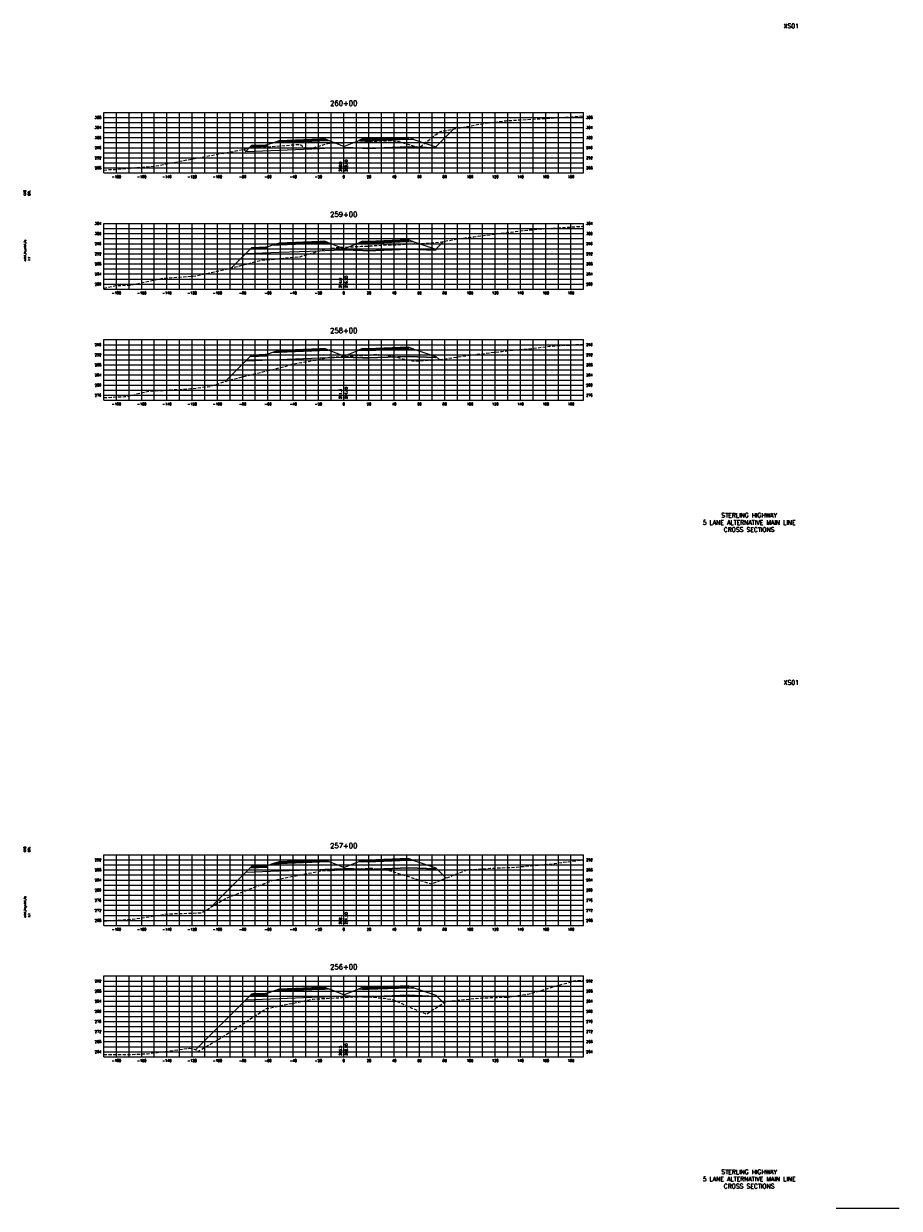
# Model space of a CAD drawing. Extents: x 37 to 10140, y -1968 to 9206.
# Tile 7 of 105: x 4417 to 5110, y 0 to 938. Entities that reach past the tile are written whole.
import ezdxf
from ezdxf.enums import TextEntityAlignment as Align

# ---------------------------------------------------------------- set-up
doc = ezdxf.new("R2010")
doc.units = 0
doc.header["$LTSCALE"] = 20
doc.header["$MEASUREMENT"] = 0
doc.linetypes.add('HIDDEN_050%', pattern=[0.1875, 0.125, -0.0625])
doc.layers.get('0').update_dxf_attribs({"color": 101})
for name, color, linetype in [('S-AT-TXT175', 6, 'Continuous'), ('S-AT-TXT80', 1, 'Continuous'), ('XDATUM', 3, 'Continuous'), ('XEG', 1, 'HIDDEN_050%'), ('XFG', 2, 'Continuous'), ('XGRID', 251, 'Continuous'), ('XGRIDT', 2, 'Continuous'), ('XREF-BORDER', 7, 'Continuous')]:
    doc.layers.add(name, color=color, linetype=linetype)
doc.styles.add('L100', font='simplex.shx', dxfattribs={"height": 2})
doc.styles.add('L175', font='ROMANSM.shx', dxfattribs={"height": 3.5})
doc.styles.add('L80', font='ROMANSM.shx', dxfattribs={"height": 1.6})

# ---------------------------------------------------------------- blocks, each defined once
blk = doc.blocks.new('03025_00_att1')
at = {"layer": 'S-AT-TXT175', "style": 'L175'}
for tag, p in [('NUM', (32.402, 20.822)), ('LINE1', (30.64, 1.444)), ('LINE2', (30.64, 1.161)), ('LINE3', (30.64, 0.877))]:
    blk.add_attdef(tag, text='', height=0.175, dxfattribs=at).set_placement(p, align=Align.CENTER)
at = {"layer": 'S-AT-TXT80', "style": 'L80'}
for tag, p in [('DESIGNED', (2.094, 14.201)), ('CHECKED', (2.265, 14.201)), ('DRAFTED', (2.436, 14.201)), ('PCTB', (2.094, 11.605)), ('PSCALE', (2.265, 11.605)), ('PVIEW', (2.436, 11.605))]:
    blk.add_attdef(tag, p, '', height=0.08, rotation=90, dxfattribs=at)

msp = doc.modelspace()

# ---------------------------------------------------------------- linework, layer by layer
msp.add_line((5060, 0), (5110, 0))
at = {"layer": 'XDATUM', "flags": 128}
for points in [[(4590.82, 838.7), (4592.41, 837.11), (4619, 838.17), (4651, 839.45), (4655, 839.61), (4670, 840.21), (4685, 839.61), (4689, 839.45), (4721, 840.73), (4743, 839.85), (4743, 840.74), (4757.08, 854.82)], [(4581.13, 744.83), (4592.41, 756.11), (4619, 757.17), (4651, 758.45), (4655, 758.61), (4670, 759.21), (4685, 758.61), (4689, 758.45), (4721, 759.73), (4743, 758.85), (4743, 759.74), (4748.98, 765.72)], [(4576.28, 654.98), (4592.41, 671.11), (4619, 672.17), (4651, 673.45), (4655, 673.61), (4670, 674.21), (4685, 673.61), (4689, 673.45), (4721, 674.73), (4743, 673.85), (4743, 674.74), (4745.55, 672.19)], [(4564.63, 238.33), (4592.41, 266.11), (4619, 267.17), (4651, 268.45), (4655, 268.61), (4670, 269.21), (4685, 268.61), (4689, 268.45), (4721, 269.73), (4743, 268.85), (4743, 269.74), (4751.19, 261.55)], [(4552.7, 125.4), (4592.41, 165.11), (4619, 166.17), (4651, 167.45), (4655, 167.61), (4670, 168.21), (4685, 167.61), (4689, 167.45), (4721, 168.73), (4743, 167.85), (4743, 168.74), (4749.03, 162.71)]]:
    msp.add_lwpolyline(points, dxfattribs=at)
at = {"layer": 'XEG', "flags": 128}
for points in [[(4480, 822.25), (4484.11, 822.82), (4488.43, 822.86), (4521.05, 825.55), (4540.12, 829.25), (4584.49, 837.49), (4591.8, 838.89), (4594.94, 839.82), (4602.81, 840.18), (4635.4, 842.7), (4639.85, 839.16), (4641.54, 839.15), (4644.37, 839.61), (4658.28, 843.5), (4664.29, 843.83), (4666.43, 843.96), (4668.74, 843.93), (4670, 843.98), (4681.26, 844.42), (4688.61, 844.78), (4694.2, 845.06), (4708.63, 845.73), (4711.84, 845.14), (4713.54, 845.02), (4718.55, 843.37), (4728.72, 840.37), (4729.71, 840.07), (4732.35, 842.14), (4743.11, 850.59), (4746.85, 852.92), (4779.66, 859.01), (4798.53, 861.4), (4842.48, 863.97), (4850.22, 864.42), (4860, 865.42)], [(4480, 728.76), (4489.77, 730.82), (4501.66, 731.28), (4526.92, 736.73), (4553.09, 738.58), (4575.18, 743.35), (4592.58, 747.68), (4601.2, 750.1), (4604.52, 750.78), (4631.37, 753.39), (4635.19, 753.54), (4653.38, 759.16), (4655.31, 759.75), (4662.99, 760.83), (4663.41, 760.89), (4664.98, 760.96), (4670, 761.22), (4683.85, 761.91), (4690.65, 762.23), (4705.44, 763.1), (4713.09, 763.1), (4725.41, 764.1), (4728.61, 764.02), (4731.96, 764.25), (4745.62, 765.18), (4746.2, 765.21), (4761.73, 768.08), (4770.67, 769.18), (4773.04, 769.46), (4810.26, 774.21), (4824.07, 775.51), (4859.98, 777.85), (4860, 777.85)], [(4480, 642.12), (4496.72, 642.88), (4515.97, 647.15), (4549.17, 649.2), (4562.1, 650.73), (4564.12, 650.86), (4578.78, 655.83), (4623.56, 666.81), (4628.99, 668.6), (4647.76, 671.74), (4658.48, 674.07), (4667.42, 674.53), (4670, 674.67), (4678.55, 675.11), (4688.78, 675.79), (4698.06, 676.35), (4704.36, 675.52), (4708.97, 674.98), (4716.74, 672.83), (4726.06, 670.85), (4746.99, 672.29), (4771.93, 675.96), (4795.54, 678.72), (4823.12, 681.49), (4832.89, 682.74), (4859.26, 684.36), (4860, 684.42)], [(4480, 227.38), (4480.39, 227.42), (4504.96, 229.23), (4531.36, 233.3), (4542.92, 233.49), (4557.61, 234.17), (4577.27, 245.84), (4613.42, 259.59), (4629.79, 262.93), (4652.38, 267.35), (4663.53, 267.87), (4670, 268.16), (4672.27, 268.26), (4683.97, 268.97), (4691.9, 269.51), (4697.37, 268.67), (4705.96, 267.63), (4736.72, 257.72), (4739.44, 256.92), (4739.86, 257.1), (4767.95, 268.14), (4786.17, 269.35), (4805.52, 270.15), (4837.13, 273.03), (4843.09, 273.95), (4859.8, 275.96), (4860, 275.99)], [(4480, 121.77), (4497.08, 121.71), (4514.52, 122.4), (4547.82, 126.74), (4550.78, 126.43), (4554.55, 124.41), (4554.99, 124.56), (4555.16, 124.62), (4568.11, 132.11), (4590.45, 146.21), (4608.78, 158.22), (4617.39, 159.9), (4645.54, 165.76), (4651.72, 166.06), (4665.45, 166.74), (4670, 166.98), (4673.42, 167.16), (4685.7, 167.84), (4686.87, 167.82), (4697.58, 166.79), (4702.28, 166.33), (4709.23, 165.2), (4730.33, 155.79), (4735.39, 153.97), (4736.32, 154.36), (4750.79, 163.87), (4779.09, 166.65), (4801.53, 167.38), (4816.89, 169.89), (4852.27, 180.03), (4854.68, 180.41), (4860, 180.46)]]:
    msp.add_lwpolyline(points, dxfattribs=at)
at = {"layer": 'XFG', "flags": 128}
for points in [[(4743, 840.74), (4743, 840.74), (4757.08, 854.82)], [(4670, 840.95), (4658.05, 845.74), (4655, 845.61), (4651, 845.45), (4619, 844.17), (4614.43, 843.99), (4609, 842.18), (4609, 841.18), (4595.96, 840.66), (4592.41, 837.11), (4619, 838.17), (4651, 839.45), (4655, 839.61), (4670, 840.21), (4670, 840.95)], [(4655, 845.95), (4651, 845.79), (4619, 844.51), (4619, 845.51), (4614.43, 843.99), (4619, 844.17), (4651, 845.45), (4655, 845.61), (4658.05, 845.74), (4655, 846.95), (4655, 845.95)], [(4655, 846.95), (4651, 846.79), (4619, 845.51), (4619, 845.17), (4651, 846.45), (4655, 846.61), (4655, 846.95)], [(4655, 846.61), (4651, 846.45), (4619, 845.17), (4619, 844.51), (4651, 845.79), (4655, 845.95), (4655, 846.61)], [(4670, 840.95), (4681.95, 845.74), (4685, 845.61), (4689, 845.45), (4721, 846.73), (4725.57, 846.55), (4743, 840.74), (4743, 839.85), (4721, 840.73), (4689, 839.45), (4685, 839.61), (4670, 840.21)], [(4685, 846.95), (4681.95, 845.74), (4685, 845.61), (4689, 845.45), (4721, 846.73), (4725.57, 846.55), (4721, 848.07), (4721, 847.07), (4689, 845.79), (4685, 845.95), (4685, 846.95)], [(4685, 846.95), (4685, 846.61), (4689, 846.45), (4721, 847.73), (4721, 848.07), (4689, 846.79), (4685, 846.95)], [(4685, 846.61), (4685, 845.95), (4689, 845.79), (4721, 847.07), (4721, 847.73), (4689, 846.45), (4685, 846.61)], [(4592.41, 837.11), (4592.41, 837.11), (4590.82, 838.7)], [(4609, 842.18), (4608, 842.14), (4608, 841.8), (4598, 841.4), (4598, 841.74), (4597, 841.7), (4595.96, 840.66), (4609, 841.18), (4609, 842.18)], [(4608, 842.14), (4598, 841.74), (4598, 841.4), (4608, 841.8), (4608, 842.14)], [(4670, 759.95), (4658.05, 764.74), (4655, 764.61), (4651, 764.45), (4619, 763.17), (4614.43, 762.99), (4609, 761.18), (4609, 760.18), (4595.96, 759.66), (4592.41, 756.11), (4619, 757.17), (4651, 758.45), (4655, 758.61), (4670, 759.21), (4670, 759.95)], [(4609, 761.18), (4608, 761.14), (4608, 760.8), (4598, 760.4), (4598, 760.74), (4597, 760.7), (4595.96, 759.66), (4609, 760.18), (4609, 761.18)], [(4608, 761.14), (4598, 760.74), (4598, 760.4), (4608, 760.8), (4608, 761.14)], [(4655, 764.95), (4651, 764.79), (4619, 763.51), (4619, 764.51), (4614.43, 762.99), (4619, 763.17), (4651, 764.45), (4655, 764.61), (4658.05, 764.74), (4655, 765.95), (4655, 764.95)], [(4655, 765.95), (4651, 765.79), (4619, 764.51), (4619, 764.17), (4651, 765.45), (4655, 765.61), (4655, 765.95)], [(4655, 765.61), (4651, 765.45), (4619, 764.17), (4619, 763.51), (4651, 764.79), (4655, 764.95), (4655, 765.61)], [(4670, 759.95), (4681.95, 764.74), (4685, 764.61), (4689, 764.45), (4721, 765.73), (4725.57, 765.55), (4743, 759.74), (4743, 758.85), (4721, 759.73), (4689, 758.45), (4685, 758.61), (4670, 759.21)], [(4685, 765.95), (4681.95, 764.74), (4685, 764.61), (4689, 764.45), (4721, 765.73), (4725.57, 765.55), (4721, 767.07), (4721, 766.07), (4689, 764.79), (4685, 764.95), (4685, 765.95)], [(4685, 765.95), (4685, 765.61), (4689, 765.45), (4721, 766.73), (4721, 767.07), (4689, 765.79), (4685, 765.95)], [(4685, 765.61), (4685, 764.95), (4689, 764.79), (4721, 766.07), (4721, 766.73), (4689, 765.45), (4685, 765.61)], [(4743, 759.74), (4743, 759.74), (4748.98, 765.72)], [(4592.41, 756.11), (4592.41, 756.11), (4581.13, 744.83)], [(4670, 674.95), (4658.05, 679.74), (4655, 679.61), (4651, 679.45), (4619, 678.17), (4614.43, 677.99), (4609, 676.18), (4609, 675.18), (4595.96, 674.66), (4592.41, 671.11), (4619, 672.17), (4651, 673.45), (4655, 673.61), (4670, 674.21), (4670, 674.95)], [(4609, 676.18), (4608, 676.14), (4608, 675.8), (4598, 675.4), (4598, 675.74), (4597, 675.7), (4595.96, 674.66), (4609, 675.18), (4609, 676.18)], [(4608, 676.14), (4598, 675.74), (4598, 675.4), (4608, 675.8), (4608, 676.14)], [(4655, 679.95), (4651, 679.79), (4619, 678.51), (4619, 679.51), (4614.43, 677.99), (4619, 678.17), (4651, 679.45), (4655, 679.61), (4658.05, 679.74), (4655, 680.95), (4655, 679.95)], [(4655, 680.95), (4651, 680.79), (4619, 679.51), (4619, 679.17), (4651, 680.45), (4655, 680.61), (4655, 680.95)], [(4655, 680.61), (4651, 680.45), (4619, 679.17), (4619, 678.51), (4651, 679.79), (4655, 679.95), (4655, 680.61)], [(4670, 674.95), (4681.95, 679.74), (4685, 679.61), (4689, 679.45), (4721, 680.73), (4725.57, 680.55), (4743, 674.74), (4743, 673.85), (4721, 674.73), (4689, 673.45), (4685, 673.61), (4670, 674.21)], [(4685, 680.95), (4681.95, 679.74), (4685, 679.61), (4689, 679.45), (4721, 680.73), (4725.57, 680.55), (4721, 682.07), (4721, 681.07), (4689, 679.79), (4685, 679.95), (4685, 680.95)], [(4685, 680.95), (4685, 680.61), (4689, 680.45), (4721, 681.73), (4721, 682.07), (4689, 680.79), (4685, 680.95)], [(4685, 680.61), (4685, 679.95), (4689, 679.79), (4721, 681.07), (4721, 681.73), (4689, 680.45), (4685, 680.61)], [(4592.41, 671.11), (4592.41, 671.11), (4576.28, 654.98)], [(4743, 674.74), (4743, 674.74), (4745.55, 672.19)], [(4670, 269.95), (4658.05, 274.74), (4655, 274.61), (4651, 274.45), (4619, 273.17), (4614.43, 272.99), (4609, 271.18), (4609, 270.18), (4595.96, 269.66), (4592.41, 266.11), (4619, 267.17), (4651, 268.45), (4655, 268.61), (4670, 269.21), (4670, 269.95)], [(4655, 274.95), (4651, 274.79), (4619, 273.51), (4619, 274.51), (4614.43, 272.99), (4619, 273.17), (4651, 274.45), (4655, 274.61), (4658.05, 274.74), (4655, 275.95), (4655, 274.95)], [(4655, 275.95), (4651, 275.79), (4619, 274.51), (4619, 274.17), (4651, 275.45), (4655, 275.61), (4655, 275.95)], [(4655, 275.61), (4651, 275.45), (4619, 274.17), (4619, 273.51), (4651, 274.79), (4655, 274.95), (4655, 275.61)], [(4670, 269.95), (4681.95, 274.74), (4685, 274.61), (4689, 274.45), (4721, 275.73), (4725.57, 275.55), (4743, 269.74), (4743, 268.85), (4721, 269.73), (4689, 268.45), (4685, 268.61), (4670, 269.21)], [(4685, 275.95), (4681.95, 274.74), (4685, 274.61), (4689, 274.45), (4721, 275.73), (4725.57, 275.55), (4721, 277.07), (4721, 276.07), (4689, 274.79), (4685, 274.95), (4685, 275.95)], [(4685, 275.95), (4685, 275.61), (4689, 275.45), (4721, 276.73), (4721, 277.07), (4689, 275.79), (4685, 275.95)], [(4685, 275.61), (4685, 274.95), (4689, 274.79), (4721, 276.07), (4721, 276.73), (4689, 275.45), (4685, 275.61)], [(4592.41, 266.11), (4592.41, 266.11), (4564.63, 238.33)], [(4609, 271.18), (4608, 271.14), (4608, 270.8), (4598, 270.4), (4598, 270.74), (4597, 270.7), (4595.96, 269.66), (4609, 270.18), (4609, 271.18)], [(4608, 271.14), (4598, 270.74), (4598, 270.4), (4608, 270.8), (4608, 271.14)], [(4743, 269.74), (4743, 269.74), (4751.19, 261.55)], [(4670, 168.95), (4658.05, 173.74), (4655, 173.61), (4651, 173.45), (4619, 172.17), (4614.43, 171.99), (4609, 170.18), (4609, 169.18), (4595.96, 168.66), (4592.41, 165.11), (4619, 166.17), (4651, 167.45), (4655, 167.61), (4670, 168.21), (4670, 168.95)], [(4609, 170.18), (4608, 170.14), (4608, 169.8), (4598, 169.4), (4598, 169.74), (4597, 169.7), (4595.96, 168.66), (4609, 169.18), (4609, 170.18)], [(4608, 170.14), (4598, 169.74), (4598, 169.4), (4608, 169.8), (4608, 170.14)], [(4655, 173.95), (4651, 173.79), (4619, 172.51), (4619, 173.51), (4614.43, 171.99), (4619, 172.17), (4651, 173.45), (4655, 173.61), (4658.05, 173.74), (4655, 174.95), (4655, 173.95)], [(4655, 174.95), (4651, 174.79), (4619, 173.51), (4619, 173.17), (4651, 174.45), (4655, 174.61), (4655, 174.95)], [(4655, 174.61), (4651, 174.45), (4619, 173.17), (4619, 172.51), (4651, 173.79), (4655, 173.95), (4655, 174.61)], [(4670, 168.95), (4681.95, 173.74), (4685, 173.61), (4689, 173.45), (4721, 174.73), (4725.57, 174.55), (4743, 168.74), (4743, 167.85), (4721, 168.73), (4689, 167.45), (4685, 167.61), (4670, 168.21)], [(4685, 174.95), (4681.95, 173.74), (4685, 173.61), (4689, 173.45), (4721, 174.73), (4725.57, 174.55), (4721, 176.07), (4721, 175.07), (4689, 173.79), (4685, 173.95), (4685, 174.95)], [(4685, 174.95), (4685, 174.61), (4689, 174.45), (4721, 175.73), (4721, 176.07), (4689, 174.79), (4685, 174.95)], [(4685, 174.61), (4685, 173.95), (4689, 173.79), (4721, 175.07), (4721, 175.73), (4689, 174.45), (4685, 174.61)], [(4592.41, 165.11), (4592.41, 165.11), (4552.7, 125.4)], [(4743, 168.74), (4743, 168.74), (4749.03, 162.71)]]:
    msp.add_lwpolyline(points, dxfattribs=at)
at = {"layer": 'XGRID'}
for p, q in [((4480, 820), (4480, 868)), ((4480, 868), (4860, 868)), ((4480, 864), (4860, 864)), ((4490, 820), (4490, 868)), ((4500, 820), (4500, 868)), ((4510, 820), (4510, 868)), ((4520, 820), (4520, 868)), ((4530, 820), (4530, 868)), ((4540, 820), (4540, 868)), ((4550, 820), (4550, 868)), ((4560, 820), (4560, 868)), ((4570, 820), (4570, 868)), ((4580, 820), (4580, 868)), ((4590, 820), (4590, 868)), ((4600, 820), (4600, 868)), ((4610, 820), (4610, 868)), ((4620, 820), (4620, 868)), ((4630, 820), (4630, 868)), ((4640, 820), (4640, 868)), ((4650, 820), (4650, 868)), ((4660, 820), (4660, 868)), ((4670, 820), (4670, 868)), ((4680, 820), (4680, 868)), ((4690, 820), (4690, 868)), ((4700, 820), (4700, 868)), ((4710, 820), (4710, 868)), ((4720, 820), (4720, 868)), ((4730, 820), (4730, 868)), ((4740, 820), (4740, 868)), ((4750, 820), (4750, 868)), ((4760, 820), (4760, 868)), ((4770, 820), (4770, 868)), ((4780, 820), (4780, 868)), ((4790, 820), (4790, 868)), ((4800, 820), (4800, 868)), ((4810, 820), (4810, 868)), ((4820, 820), (4820, 868)), ((4830, 820), (4830, 868)), ((4840, 820), (4840, 868)), ((4850, 820), (4850, 868)), ((4860, 820), (4860, 868)), ((4480, 860), (4860, 860)), ((4480, 856), (4860, 856)), ((4480, 852), (4860, 852)), ((4480, 848), (4860, 848)), ((4480, 844), (4860, 844)), ((4480, 840), (4860, 840)), ((4480, 836), (4860, 836)), ((4480, 832), (4860, 832)), ((4480, 828), (4860, 828)), ((4480, 824), (4860, 824)), ((4480, 820), (4860, 820)), ((4480, 728), (4480, 780)), ((4480, 780), (4860, 780)), ((4490, 728), (4490, 780)), ((4500, 728), (4500, 780)), ((4510, 728), (4510, 780)), ((4520, 728), (4520, 780)), ((4530, 728), (4530, 780)), ((4540, 728), (4540, 780)), ((4550, 728), (4550, 780)), ((4560, 728), (4560, 780)), ((4570, 728), (4570, 780)), ((4580, 728), (4580, 780)), ((4590, 728), (4590, 780)), ((4600, 728), (4600, 780)), ((4610, 728), (4610, 780)), ((4620, 728), (4620, 780)), ((4630, 728), (4630, 780)), ((4640, 728), (4640, 780)), ((4650, 728), (4650, 780)), ((4660, 728), (4660, 780)), ((4670, 728), (4670, 780)), ((4680, 728), (4680, 780)), ((4690, 728), (4690, 780)), ((4700, 728), (4700, 780)), ((4710, 728), (4710, 780)), ((4720, 728), (4720, 780)), ((4730, 728), (4730, 780)), ((4740, 728), (4740, 780)), ((4750, 728), (4750, 780)), ((4760, 728), (4760, 780)), ((4770, 728), (4770, 780)), ((4780, 728), (4780, 780)), ((4790, 728), (4790, 780)), ((4800, 728), (4800, 780)), ((4810, 728), (4810, 780)), ((4820, 728), (4820, 780)), ((4830, 728), (4830, 780)), ((4840, 728), (4840, 780)), ((4850, 728), (4850, 780)), ((4860, 728), (4860, 780)), ((4480, 776), (4860, 776)), ((4480, 772), (4860, 772)), ((4480, 768), (4860, 768)), ((4480, 764), (4860, 764)), ((4480, 760), (4860, 760)), ((4480, 756), (4860, 756)), ((4480, 752), (4860, 752)), ((4480, 748), (4860, 748)), ((4480, 744), (4860, 744)), ((4480, 740), (4860, 740)), ((4480, 736), (4860, 736)), ((4480, 732), (4860, 732)), ((4480, 728), (4860, 728)), ((4480, 640), (4480, 688)), ((4480, 688), (4860, 688)), ((4490, 640), (4490, 688)), ((4500, 640), (4500, 688)), ((4510, 640), (4510, 688)), ((4520, 640), (4520, 688)), ((4530, 640), (4530, 688)), ((4540, 640), (4540, 688)), ((4550, 640), (4550, 688)), ((4560, 640), (4560, 688)), ((4570, 640), (4570, 688)), ((4580, 640), (4580, 688)), ((4590, 640), (4590, 688)), ((4600, 640), (4600, 688)), ((4610, 640), (4610, 688)), ((4620, 640), (4620, 688)), ((4630, 640), (4630, 688)), ((4640, 640), (4640, 688)), ((4650, 640), (4650, 688)), ((4660, 640), (4660, 688)), ((4670, 640), (4670, 688)), ((4680, 640), (4680, 688)), ((4690, 640), (4690, 688)), ((4700, 640), (4700, 688)), ((4710, 640), (4710, 688)), ((4720, 640), (4720, 688)), ((4730, 640), (4730, 688)), ((4740, 640), (4740, 688)), ((4750, 640), (4750, 688)), ((4760, 640), (4760, 688)), ((4770, 640), (4770, 688)), ((4780, 640), (4780, 688)), ((4790, 640), (4790, 688)), ((4800, 640), (4800, 688)), ((4810, 640), (4810, 688)), ((4820, 640), (4820, 688)), ((4830, 640), (4830, 688)), ((4840, 640), (4840, 688)), ((4850, 640), (4850, 688)), ((4860, 640), (4860, 688)), ((4480, 684), (4860, 684)), ((4480, 680), (4860, 680)), ((4480, 676), (4860, 676)), ((4480, 672), (4860, 672)), ((4480, 668), (4860, 668)), ((4480, 664), (4860, 664)), ((4480, 660), (4860, 660)), ((4480, 656), (4860, 656)), ((4480, 652), (4860, 652)), ((4480, 648), (4860, 648)), ((4480, 644), (4860, 644)), ((4480, 640), (4860, 640)), ((4480, 224), (4480, 280)), ((4480, 280), (4860, 280)), ((4480, 276), (4860, 276)), ((4490, 224), (4490, 280)), ((4500, 224), (4500, 280)), ((4510, 224), (4510, 280)), ((4520, 224), (4520, 280)), ((4530, 224), (4530, 280)), ((4540, 224), (4540, 280)), ((4550, 224), (4550, 280)), ((4560, 224), (4560, 280)), ((4570, 224), (4570, 280)), ((4580, 224), (4580, 280)), ((4590, 224), (4590, 280)), ((4600, 224), (4600, 280)), ((4610, 224), (4610, 280)), ((4620, 224), (4620, 280)), ((4630, 224), (4630, 280)), ((4640, 224), (4640, 280)), ((4650, 224), (4650, 280)), ((4660, 224), (4660, 280)), ((4670, 224), (4670, 280)), ((4680, 224), (4680, 280)), ((4690, 224), (4690, 280)), ((4700, 224), (4700, 280)), ((4710, 224), (4710, 280)), ((4720, 224), (4720, 280)), ((4730, 224), (4730, 280)), ((4740, 224), (4740, 280)), ((4750, 224), (4750, 280)), ((4760, 224), (4760, 280)), ((4770, 224), (4770, 280)), ((4780, 224), (4780, 280)), ((4790, 224), (4790, 280)), ((4800, 224), (4800, 280)), ((4810, 224), (4810, 280)), ((4820, 224), (4820, 280)), ((4830, 224), (4830, 280)), ((4840, 224), (4840, 280)), ((4850, 224), (4850, 280)), ((4860, 224), (4860, 280)), ((4480, 272), (4860, 272)), ((4480, 268), (4860, 268)), ((4480, 264), (4860, 264)), ((4480, 260), (4860, 260)), ((4480, 256), (4860, 256)), ((4480, 252), (4860, 252)), ((4480, 248), (4860, 248)), ((4480, 244), (4860, 244)), ((4480, 240), (4860, 240)), ((4480, 236), (4860, 236)), ((4480, 232), (4860, 232)), ((4480, 228), (4860, 228)), ((4480, 224), (4860, 224)), ((4480, 120), (4480, 184)), ((4480, 184), (4860, 184)), ((4480, 180), (4860, 180)), ((4490, 120), (4490, 184)), ((4500, 120), (4500, 184)), ((4510, 120), (4510, 184)), ((4520, 120), (4520, 184)), ((4530, 120), (4530, 184)), ((4540, 120), (4540, 184)), ((4550, 120), (4550, 184)), ((4560, 120), (4560, 184)), ((4570, 120), (4570, 184)), ((4580, 120), (4580, 184)), ((4590, 120), (4590, 184)), ((4600, 120), (4600, 184)), ((4610, 120), (4610, 184)), ((4620, 120), (4620, 184)), ((4630, 120), (4630, 184)), ((4640, 120), (4640, 184)), ((4650, 120), (4650, 184)), ((4660, 120), (4660, 184)), ((4670, 120), (4670, 184)), ((4680, 120), (4680, 184)), ((4690, 120), (4690, 184)), ((4700, 120), (4700, 184)), ((4710, 120), (4710, 184)), ((4720, 120), (4720, 184)), ((4730, 120), (4730, 184)), ((4740, 120), (4740, 184)), ((4750, 120), (4750, 184)), ((4760, 120), (4760, 184)), ((4770, 120), (4770, 184)), ((4780, 120), (4780, 184)), ((4790, 120), (4790, 184)), ((4800, 120), (4800, 184)), ((4810, 120), (4810, 184)), ((4820, 120), (4820, 184)), ((4830, 120), (4830, 184)), ((4840, 120), (4840, 184)), ((4850, 120), (4850, 184)), ((4860, 120), (4860, 184)), ((4480, 176), (4860, 176)), ((4480, 172), (4860, 172)), ((4480, 168), (4860, 168)), ((4480, 164), (4860, 164)), ((4480, 160), (4860, 160)), ((4480, 156), (4860, 156)), ((4480, 152), (4860, 152)), ((4480, 148), (4860, 148)), ((4480, 144), (4860, 144)), ((4480, 140), (4860, 140)), ((4480, 136), (4860, 136)), ((4480, 132), (4860, 132)), ((4480, 128), (4860, 128)), ((4480, 124), (4860, 124)), ((4480, 120), (4860, 120))]:
    msp.add_line(p, q, dxfattribs=at)

# ---------------------------------------------------------------- block references
at = {"layer": 'XREF-BORDER'}
ref = msp.add_blockref('03025_00_att1', (4376.45, 518.23), dxfattribs=dict(at, xscale=20, yscale=20, zscale=20))
ref.add_attrib('LINE1', 'STERLING HIGHWAY', dxfattribs={"layer": 'S-AT-TXT175', "height": 3.5, "style": 'L175'}).set_placement((4991.07, 547.1), align=Align.CENTER)
ref.add_attrib('LINE2', '5 LANE ALTERNATIVE MAIN LINE', dxfattribs={"layer": 'S-AT-TXT175', "height": 3.5, "style": 'L175'}).set_placement((4991.07, 541.44), align=Align.CENTER)
ref.add_attrib('LINE3', 'CROSS SECTIONS', dxfattribs={"layer": 'S-AT-TXT175', "height": 3.5, "style": 'L175'}).set_placement((4991.07, 535.77), align=Align.CENTER)
ref.add_attrib('NUM', 'XS01', dxfattribs={"layer": 'S-AT-TXT175', "height": 3.5, "style": 'L175'}).set_placement((5024.49, 934.66), align=Align.CENTER)
ref.add_attrib('DESIGNED', 'CAB', (4418.33, 802.25), dxfattribs={"layer": 'S-AT-TXT80', "height": 1.6, "rotation": 90, "style": 'L80'})
ref.add_attrib('CHECKED', 'DRL', (4421.75, 802.25), dxfattribs={"layer": 'S-AT-TXT80', "height": 1.6, "rotation": 90, "style": 'L80'})
ref.add_attrib('PCTB', 'adot_hs,adot_fs', (4418.33, 750.32), dxfattribs={"layer": 'S-AT-TXT80', "height": 1.6, "rotation": 90, "style": 'L80'})
ref.add_attrib('PSCALE', '1:1', (4421.75, 750.32), dxfattribs={"layer": 'S-AT-TXT80', "height": 1.6, "rotation": 90, "style": 'L80'})
ref = msp.add_blockref('03025_00_att1', (4376.45, -1.77), dxfattribs=dict(at, xscale=20, yscale=20, zscale=20))
ref.add_attrib('LINE1', 'STERLING HIGHWAY', dxfattribs={"layer": 'S-AT-TXT175', "height": 3.5, "style": 'L175'}).set_placement((4991.07, 27.1), align=Align.CENTER)
ref.add_attrib('LINE2', '5 LANE ALTERNATIVE MAIN LINE', dxfattribs={"layer": 'S-AT-TXT175', "height": 3.5, "style": 'L175'}).set_placement((4991.07, 21.44), align=Align.CENTER)
ref.add_attrib('LINE3', 'CROSS SECTIONS', dxfattribs={"layer": 'S-AT-TXT175', "height": 3.5, "style": 'L175'}).set_placement((4991.07, 15.77), align=Align.CENTER)
ref.add_attrib('NUM', 'XS01', dxfattribs={"layer": 'S-AT-TXT175', "height": 3.5, "style": 'L175'}).set_placement((5024.49, 414.66), align=Align.CENTER)
ref.add_attrib('DESIGNED', 'CAB', (4418.33, 282.25), dxfattribs={"layer": 'S-AT-TXT80', "height": 1.6, "rotation": 90, "style": 'L80'})
ref.add_attrib('CHECKED', 'DRL', (4421.75, 282.25), dxfattribs={"layer": 'S-AT-TXT80', "height": 1.6, "rotation": 90, "style": 'L80'})
ref.add_attrib('PCTB', 'adot_hs,adot_fs', (4418.33, 230.32), dxfattribs={"layer": 'S-AT-TXT80', "height": 1.6, "rotation": 90, "style": 'L80'})
ref.add_attrib('PSCALE', '1:1', (4421.75, 230.32), dxfattribs={"layer": 'S-AT-TXT80', "height": 1.6, "rotation": 90, "style": 'L80'})

# ---------------------------------------------------------------- texts
at = {"layer": 'XGRIDT', "style": 'L100'}
for s, p in [('260+00', (4670, 872)), ('259+00', (4670, 784)), ('258+00', (4670, 692)), ('257+00', (4670, 284)), ('256+00', (4670, 188))]:
    msp.add_text(s, height=4, dxfattribs=at).set_placement(p, align=Align.BOTTOM_CENTER)
for s, p in [('308', (4478, 864)), ('304', (4478, 856)), ('300', (4478, 848)), ('296', (4478, 840)), ('292', (4478, 832)), ('288', (4478, 824)), ('304', (4478, 780)), ('300', (4478, 772)), ('296', (4478, 764)), ('292', (4478, 756)), ('288', (4478, 748)), ('284', (4478, 740)), ('280', (4478, 732)), ('296', (4478, 684)), ('292', (4478, 676)), ('288', (4478, 668)), ('284', (4478, 660)), ('280', (4478, 652)), ('276', (4478, 644)), ('292', (4478, 276)), ('288', (4478, 268)), ('284', (4478, 260)), ('280', (4478, 252)), ('276', (4478, 244)), ('272', (4478, 236)), ('268', (4478, 228)), ('292', (4478, 180)), ('288', (4478, 172)), ('284', (4478, 164)), ('280', (4478, 156)), ('276', (4478, 148)), ('272', (4478, 140)), ('268', (4478, 132)), ('264', (4478, 124))]:
    msp.add_text(s, height=2, dxfattribs=at).set_placement(p, align=Align.MIDDLE_RIGHT)
for s, p in [('308', (4862, 864)), ('304', (4862, 856)), ('300', (4862, 848)), ('296', (4862, 840)), ('292', (4862, 832)), ('288', (4862, 824)), ('304', (4862, 780)), ('300', (4862, 772)), ('296', (4862, 764)), ('292', (4862, 756)), ('288', (4862, 748)), ('284', (4862, 740)), ('280', (4862, 732)), ('296', (4862, 684)), ('292', (4862, 676)), ('288', (4862, 668)), ('284', (4862, 660)), ('280', (4862, 652)), ('276', (4862, 644)), ('292', (4862, 276)), ('288', (4862, 268)), ('284', (4862, 260)), ('280', (4862, 252)), ('276', (4862, 244)), ('272', (4862, 236)), ('268', (4862, 228)), ('292', (4862, 180)), ('288', (4862, 172)), ('284', (4862, 164)), ('280', (4862, 156)), ('276', (4862, 148)), ('272', (4862, 140)), ('268', (4862, 132)), ('264', (4862, 124))]:
    msp.add_text(s, height=2, dxfattribs=at).set_placement(p, align=Align.MIDDLE_LEFT)
for s, p in [('298.0', (4669, 821)), ('294.6', (4669, 729)), ('291.3', (4669, 641)), ('288.1', (4669, 225)), ('285.5', (4669, 121))]:
    msp.add_text(s, height=2, rotation=90, dxfattribs=at).set_placement(p, align=Align.BOTTOM_LEFT)
for s, p in [('299.40', (4671, 821)), ('296.90', (4671, 729)), ('294.40', (4671, 641)), ('291.90', (4671, 225)), ('289.40', (4671, 121))]:
    msp.add_text(s, height=2, rotation=90, dxfattribs=at).set_placement(p, align=Align.TOP_LEFT)
for s, p in [('-180', (4490, 818)), ('-160', (4510, 818)), ('-140', (4530, 818)), ('-120', (4550, 818)), ('-100', (4570, 818)), ('-80', (4590, 818)), ('-60', (4610, 818)), ('-40', (4630, 818)), ('-20', (4650, 818)), ('0', (4670, 818)), ('20', (4690, 818)), ('40', (4710, 818)), ('60', (4730, 818)), ('80', (4750, 818)), ('100', (4770, 818)), ('120', (4790, 818)), ('140', (4810, 818)), ('160', (4830, 818)), ('180', (4850, 818)), ('-180', (4490, 726)), ('-160', (4510, 726)), ('-140', (4530, 726)), ('-120', (4550, 726)), ('-100', (4570, 726)), ('-80', (4590, 726)), ('-60', (4610, 726)), ('-40', (4630, 726)), ('-20', (4650, 726)), ('0', (4670, 726)), ('20', (4690, 726)), ('40', (4710, 726)), ('60', (4730, 726)), ('80', (4750, 726)), ('100', (4770, 726)), ('120', (4790, 726)), ('140', (4810, 726)), ('160', (4830, 726)), ('180', (4850, 726)), ('-180', (4490, 638)), ('-160', (4510, 638)), ('-140', (4530, 638)), ('-120', (4550, 638)), ('-100', (4570, 638)), ('-80', (4590, 638)), ('-60', (4610, 638)), ('-40', (4630, 638)), ('-20', (4650, 638)), ('0', (4670, 638)), ('20', (4690, 638)), ('40', (4710, 638)), ('60', (4730, 638)), ('80', (4750, 638)), ('100', (4770, 638)), ('120', (4790, 638)), ('140', (4810, 638)), ('160', (4830, 638)), ('180', (4850, 638)), ('-180', (4490, 222)), ('-160', (4510, 222)), ('-140', (4530, 222)), ('-120', (4550, 222)), ('-100', (4570, 222)), ('-80', (4590, 222)), ('-60', (4610, 222)), ('-40', (4630, 222)), ('-20', (4650, 222)), ('0', (4670, 222)), ('20', (4690, 222)), ('40', (4710, 222)), ('60', (4730, 222)), ('80', (4750, 222)), ('100', (4770, 222)), ('120', (4790, 222)), ('140', (4810, 222)), ('160', (4830, 222)), ('180', (4850, 222)), ('-180', (4490, 118)), ('-160', (4510, 118)), ('-140', (4530, 118)), ('-120', (4550, 118)), ('-100', (4570, 118)), ('-80', (4590, 118)), ('-60', (4610, 118)), ('-40', (4630, 118)), ('-20', (4650, 118)), ('0', (4670, 118)), ('20', (4690, 118)), ('40', (4710, 118)), ('60', (4730, 118)), ('80', (4750, 118)), ('100', (4770, 118)), ('120', (4790, 118)), ('140', (4810, 118)), ('160', (4830, 118)), ('180', (4850, 118))]:
    msp.add_text(s, height=2, dxfattribs=at).set_placement(p, align=Align.TOP_CENTER)

doc.saveas('drawing.dxf')
